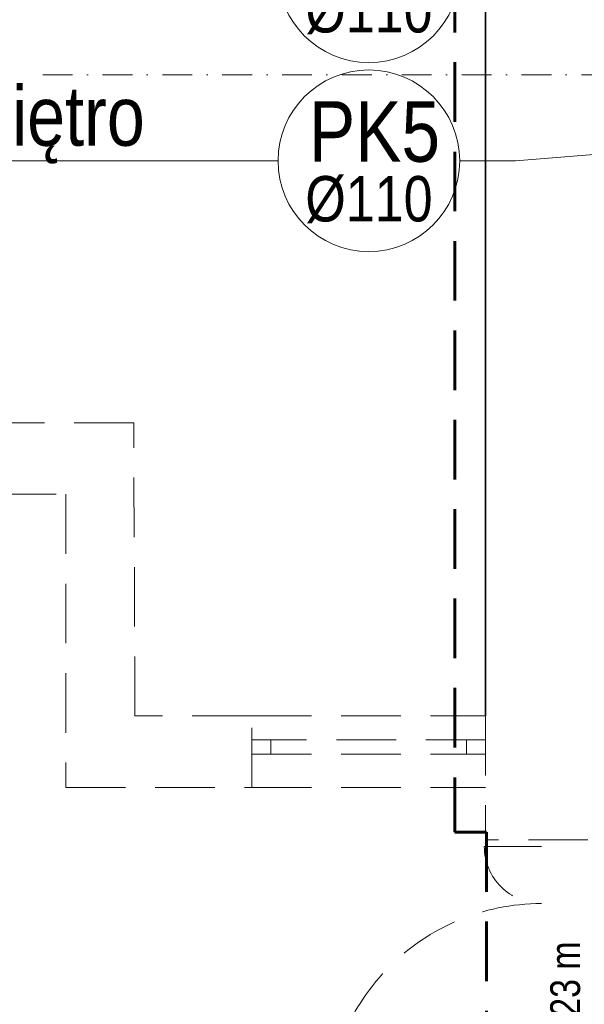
# Model space of a CAD drawing. Header units: millimetres. Extents: x -96593 to 66336, y -23969 to 7139.
# Tile 33 of 256: x -90500 to -90263, y -10626 to -10213. Entities that reach past the tile are written whole.
import ezdxf

# ---------------------------------------------------------------- set-up
doc = ezdxf.new("R2010")
doc.units = ezdxf.units.MM
for name, pattern in [('DASHDOT', [1, 0.5, -0.25, 0, -0.25]), ('DASHED', [0.75, 0.5, -0.25]), ('DASHEDX2', [1.5, 1, -0.5])]:
    doc.linetypes.add(name, pattern=pattern)
for name, color, linetype, lineweight in [('!MARIUSZ', 220, 'Continuous', 35), ('BA_txs', 2, 'Continuous', 18), ('MM_KS_OPISY', 7, 'Continuous', 9), ('mm_went_opis', 7, 'Continuous', 15), ('PG_OSIE', 1, 'DASHDOT', 18), ('PG_PRZERYWANE_ŚREDNIE', 1, 'DASHEDX2', 18), ('PG_ŚCIANY_SŁUPY', 4, 'Continuous', 35)]:
    doc.layers.add(name, color=color, linetype=linetype, lineweight=lineweight)
doc.styles.add('BIKTS', font='bikromsw.shx', dxfattribs={"width": 0.85})
doc.styles.get("Standard").update_dxf_attribs({"font": 'arial.ttf'})

# ---------------------------------------------------------------- blocks, each defined once
blk = doc.blocks.new('A$C5DA075D8')
at = {"layer": '!MARIUSZ', "color": 252, "linetype": 'DASHED', "lineweight": 0, "ltscale": 50}
for p, q in [((783.84, 1693.76), (881.84, 1693.76)), ((881.34, 1669.06), (905.34, 1669.06)), ((924.84, 1671.76), (881.84, 1671.76))]:
    blk.add_line(p, q, dxfattribs=at)
for points in [[(783.84, 1723.8), (734.84, 1723.76), (734.34, 1846.76), (674.84, 1846.76), (674.84, 1839.26), (676.84, 1839.26), (676.84, 1816.76), (705.84, 1816.76), (705.84, 1693.76), (783.84, 1693.76), (783.84, 1723.8)], [(783.84, 1723.8), (881.84, 1723.8)], [(881.84, 1723.8), (881.84, 1671.76)]]:
    blk.add_lwpolyline(points, dxfattribs=at)
for points in [[(783.84, 1713.76), (783.84, 1707.76), (881.84, 1707.76), (881.84, 1713.76)], [(783.84, 1713.76), (791.84, 1713.76), (791.84, 1707.76), (783.84, 1707.76)], [(873.84, 1713.76), (881.84, 1713.76), (881.84, 1707.76), (873.84, 1707.76)]]:
    blk.add_lwpolyline(points, close=True, dxfattribs=at)
blk.add_arc((905.34, 1669.06), 24, 180, 270, dxfattribs=at)
blk.add_ellipse((905.34, 1555.06), major_axis=(-63.64, 63.64), ratio=1, start_param=-0.785398, end_param=0.785398, dxfattribs=at)
at = {"layer": 'PG_OSIE', "color": 252, "ltscale": 25}
blk.add_lwpolyline([(696.17, 1992.76), (2976.42, 1992.76)], dxfattribs=at)
at = {"layer": 'PG_PRZERYWANE_ŚREDNIE', "color": 252, "lineweight": 60, "ltscale": 25}
blk.add_lwpolyline([(869.01, 2673.02), (869.01, 1675.01), (882.25, 1675.01), (882.25, 91.65)], dxfattribs=at)
at = {"layer": 'PG_ŚCIANY_SŁUPY', "color": 252}
blk.add_lwpolyline([(979.84, 2599.76), (979.84, 2659.76), (881.84, 2659.76), (881.84, 1723.8)], dxfattribs=at)
at = {"layer": 'BA_txs', "color": 252, "style": 'BIKTS', "width": 0.85}
blk.add_text('Hn=2.23 m', height=12.5, rotation=90, dxfattribs=at).set_placement((921.53, 1559.28))

msp = doc.modelspace()

# ---------------------------------------------------------------- linework, layer by layer
at = {"layer": 'MM_KS_OPISY'}
for p, q in [((-90292.35, -10272.38), (-90190.93, -10264.26)), ((-90588.9, -10272.38), (-90391.95, -10272.38)), ((-90292.35, -10272.38), (-90315.75, -10272.38))]:
    msp.add_line(p, q, dxfattribs=at)
for centre in [(-90353.85, -10193.09), (-90353.85, -10272.38)]:
    msp.add_circle(centre, 38.1, dxfattribs=at)

# ---------------------------------------------------------------- block references
at = {"layer": 'mm_went_opis', "color": 2, "lineweight": 60}
msp.add_blockref('A$C5DA075D8', (-91186.79, -12229.08), dxfattribs=at)

# ---------------------------------------------------------------- texts
at = {"layer": 'BA_txs', "color": 252, "style": 'BIKTS', "width": 0.85}
msp.add_text('Hn=2.23 m', height=12.5, rotation=90, dxfattribs=at).set_placement((-90265.27, -10669.8))
at = {"layer": 'MM_KS_OPISY', "attachment_point": 1}
for s, width, insert, char_height in [('{\\fArial Narrow|b0|i0|c238|p34;%%C110}', 0.5033, (-90380.51, -10199.5), 19.05), ('{\\fArial Narrow|b0|i0|c238|p34;na 2 piętro}', 200.9859, (-90583.15, -10241.06), 25), ('{\\fArial Narrow|b0|i0|c238|p34;PK5}', 25.4, (-90378.98, -10247.39), 25.4), ('{\\fArial Narrow|b0|i0|c238|p34;%%C110}', 0.5033, (-90380.51, -10278.79), 19.05)]:
    msp.add_mtext_dynamic_manual_height_columns(s, width=width, gutter_width=1, heights=[0], dxfattribs=dict(at, insert=insert, char_height=char_height))

doc.saveas('drawing.dxf')
